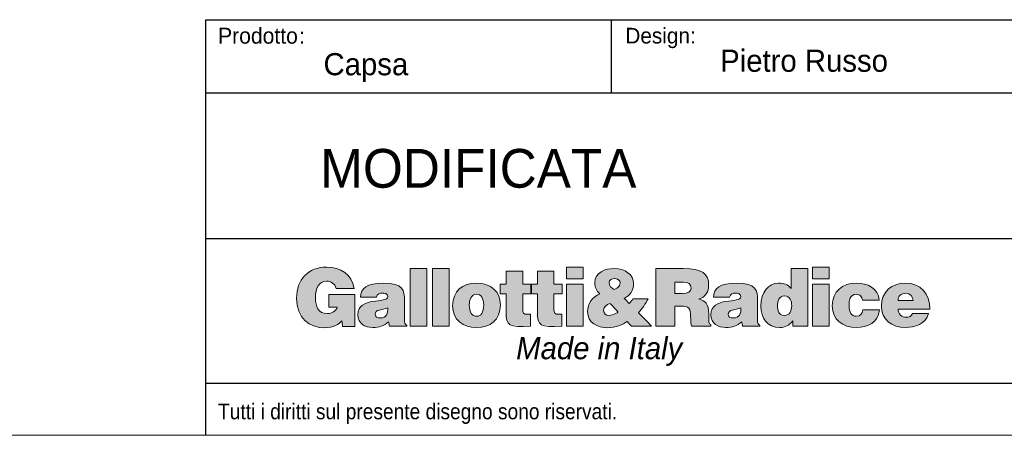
# Model space of a CAD drawing. Header units: millimetres. Extents: x 25 to 2075, y 25 to 1460.
# Tile 4 of 6: x 1050 to 1521, y 25 to 224. Entities that reach past the tile are written whole.
import ezdxf

# ---------------------------------------------------------------- set-up
doc = ezdxf.new("R2010")
doc.units = ezdxf.units.MM
doc.header["$LTSCALE"] = 5
doc.layers.add('ANNOTAZIONI', color=8, linetype='Continuous')
doc.styles.add('SLDTEXTSTYLE1', font='GOTHIC.TTF', dxfattribs={"width": 0.913})
doc.styles.add('SLDTEXTSTYLE2', font='ARIAL.TTF', dxfattribs={"width": 0.948})
doc.styles.add('SLDTEXTSTYLE3', font='ARIALI.TTF', dxfattribs={"width": 0.948})

# ---------------------------------------------------------------- blocks, each defined once
blk = doc.blocks.new('logo_punti di controllo')
at = {"layer": 'ANNOTAZIONI'}
h = blk.add_hatch(color=256, dxfattribs=at)
edge = h.paths.add_edge_path(flags=0)
edge.add_line((141, 15.3), (141, 53.4))
edge.add_line((141, 53.4), (110.1, 53.4))
edge.add_line((110.1, 53.4), (110.1, 38.5))
edge.add_line((110.1, 38.5), (120.1, 38.5))
edge.add_spline(control_points=[(120.1, 38.5), (118.9, 33.7), (113.1, 30.6), (108.5, 30.6), (97.1, 30.6), (94, 39.5), (94, 49.2), (94, 61.4), (98.2, 69.4), (107.1, 69.4), (113, 69.4), (117.1, 66.4), (118.7, 60.7)], knot_values=[31.661, 31.661, 31.661, 31.661, 32.661, 32.661, 32.661, 33.661, 33.661, 33.661, 34.661, 34.661, 34.661, 35.661, 35.661, 35.661, 35.661], weights=[1, 1, 1, 1, 1, 1, 1, 1, 1, 1, 1, 1, 1], degree=3, periodic=0)
edge.add_line((118.7, 60.7), (140.2, 60.7))
edge.add_spline(control_points=[(140.2, 60.7), (137.4, 77.7), (124.1, 86.3), (107.5, 86.3), (85.2, 86.3), (71.4, 71.2), (71.4, 49.1), (71.4, 25.1), (87.2, 13.7), (104.8, 13.7), (115.7, 13.7), (121.9, 17.7), (125.6, 22.1)], knot_values=[47.825, 47.825, 47.825, 47.825, 48.825, 48.825, 48.825, 49.825, 49.825, 49.825, 50.825, 50.825, 50.825, 51.825, 51.825, 51.825, 51.825], weights=[1, 1, 1, 1, 1, 1, 1, 1, 1, 1, 1, 1, 1], degree=3, periodic=0)
edge.add_line((125.6, 22.1), (126.5, 15.3))
edge.add_line((126.5, 15.3), (141, 15.3))
for points in [[(227, 15.5), (227, 84.5), (207.1, 84.5), (207.1, 15.5)], [(253.8, 15.5), (253.8, 84.5), (233.8, 84.5), (233.8, 15.5)], [(394.2, 86.3), (394.2, 72.1), (414.2, 72.1), (414.2, 86.3)], [(688.1, 86.3), (688.1, 72.1), (708, 72.1), (708, 86.3)], [(414.2, 15.5), (414.2, 65.7), (394.2, 65.7), (394.2, 15.5)], [(708, 15.5), (708, 65.7), (688.1, 65.7), (688.1, 15.5)]]:
    blk.add_hatch(color=256, dxfattribs=at).paths.add_polyline_path(points, flags=0)
h = blk.add_hatch(color=256, dxfattribs=at)
edge = h.paths.add_edge_path(flags=0)
edge.add_line((466.5, 21.4), (472, 15.5))
edge.add_line((472, 15.5), (495.9, 15.5))
edge.add_line((495.9, 15.5), (480.2, 31.7))
edge.add_spline(control_points=[(480.2, 31.7), (484.9, 36.7), (488.6, 42.4), (491.8, 48.5)], knot_values=[26.367462, 26.367462, 26.367462, 26.367462, 27.367462, 27.367462, 27.367462, 27.367462], weights=[1, 1, 1, 1], degree=3, periodic=0)
edge.add_line((491.8, 48.5), (473.6, 48.5))
edge.add_spline(control_points=[(473.6, 48.5), (472.4, 46.3), (471, 44.3), (469.1, 42.7)], knot_values=[37.686462, 37.686462, 37.686462, 37.686462, 38.686462, 38.686462, 38.686462, 38.686462], weights=[1, 1, 1, 1], degree=3, periodic=0)
edge.add_line((469.1, 42.7), (463.1, 48.9))
edge.add_spline(control_points=[(463.1, 48.9), (470.1, 52.7), (474.4, 58), (474.4, 66.3), (474.4, 77.4), (464.1, 84.5), (451.4, 84.5), (440.4, 84.5), (427.9, 80.2), (427.9, 67.2), (427.9, 61.9), (430.3, 58), (433.8, 54.3)], knot_values=[43.525807, 43.525807, 43.525807, 43.525807, 44.525807, 44.525807, 44.525807, 45.525807, 45.525807, 45.525807, 46.525807, 46.525807, 46.525807, 47.525807, 47.525807, 47.525807, 47.525807], weights=[1, 1, 1, 1, 1, 1, 1, 1, 1, 1, 1, 1, 1], degree=3, periodic=0)
edge.add_spline(control_points=[(433.8, 54.3), (425.1, 49.9), (419.4, 43), (419.4, 32.9), (419.4, 19.5), (431.1, 13.7), (443.7, 13.7), (452.7, 13.7), (461.9, 17.4), (466.5, 21.4)], knot_values=[47.525807, 47.525807, 47.525807, 47.525807, 48.525807, 48.525807, 48.525807, 49.525807, 49.525807, 49.525807, 50.525807, 50.525807, 50.525807, 50.525807], weights=[1, 1, 1, 1, 1, 1, 1, 1, 1, 1], degree=3, periodic=0)
edge = h.paths.add_edge_path(flags=0)
edge.add_line((446, 42.9), (454.9, 33.5))
edge.add_spline(control_points=[(454.9, 33.5), (456.2, 32.2), (455.7, 32.5), (452.9, 30.8)], knot_values=[0, 0, 0, 0, 1, 1, 1, 1], weights=[1, 1, 1, 1], degree=3, periodic=0)
edge.add_spline(control_points=[(452.9, 30.8), (451, 29.7), (447.4, 28.4), (445.2, 28.4), (441.3, 28.4), (438.5, 30.6), (438.5, 34.7), (438.5, 38.6), (442.3, 41), (446, 42.9)], knot_values=[1, 1, 1, 1, 2, 2, 2, 3, 3, 3, 4, 4, 4, 4], weights=[1, 1, 1, 1, 1, 1, 1, 1, 1, 1], degree=3, periodic=0)
edge = h.paths.add_edge_path(flags=0)
edge.add_spline(control_points=[(451, 59.3), (447.7, 61.5), (445.1, 63.9), (445.1, 67.3), (445.1, 71.2), (448.5, 72.5), (451.8, 72.5)], knot_values=[2, 2, 2, 2, 3, 3, 3, 4, 4, 4, 4], weights=[1, 1, 1, 1, 1, 1, 1], degree=3, periodic=0)
edge.add_spline(control_points=[(451.8, 72.5), (454, 72.5), (456.8, 71.6), (457.8, 69.4)], knot_values=[0, 0, 0, 0, 1, 1, 1, 1], weights=[1, 1, 1, 1], degree=3, periodic=0)
edge.add_spline(control_points=[(457.8, 69.4), (459.5, 63.8), (455.5, 61.4), (451, 59.3)], knot_values=[1, 1, 1, 1, 2, 2, 2, 2], weights=[1, 1, 1, 1], degree=3, periodic=0)
h = blk.add_hatch(color=256, dxfattribs=at)
edge = h.paths.add_edge_path(flags=0)
edge.add_line((523.6, 39.6), (530.5, 39.6))
edge.add_spline(control_points=[(530.5, 39.6), (541, 39.6), (542.5, 36.6), (542.5, 27.6), (542.5, 21.5), (543.1, 17), (543.7, 15.5)], knot_values=[0, 0, 0, 0, 1, 1, 1, 2, 2, 2, 2], weights=[1, 1, 1, 1, 1, 1, 1], degree=3, periodic=0)
edge.add_line((543.7, 15.5), (566.6, 15.5))
edge.add_line((566.6, 15.5), (566.6, 17.6))
edge.add_spline(control_points=[(566.6, 17.6), (563.9, 17.6), (564.2, 20.7), (564.2, 29.7), (564.2, 43.6), (559.8, 45.3), (552.5, 48)], knot_values=[16.174, 16.174, 16.174, 16.174, 17.174, 17.174, 17.174, 18.174, 18.174, 18.174, 18.174], weights=[1, 1, 1, 1, 1, 1, 1], degree=3, periodic=0)
edge.add_spline(control_points=[(552.5, 48), (560.5, 50.2), (564.1, 56.9), (564.1, 64.8), (564.1, 78.3), (556.5, 84.5), (533.5, 84.5), (522.7, 84.5), (511.8, 84.5), (500.9, 84.5)], knot_values=[18.174, 18.174, 18.174, 18.174, 19.174, 19.174, 19.174, 20.174, 20.174, 20.174, 38.639, 38.639, 38.639, 38.639], weights=[1, 1, 1, 1, 1, 1, 1, 1, 1, 1], degree=3, periodic=0)
edge.add_line((500.9, 84.5), (500.9, 15.5))
edge.add_line((500.9, 15.5), (523.6, 15.5))
edge.add_line((523.6, 15.5), (523.6, 39.6))
edge = h.paths.add_edge_path(flags=0)
edge.add_line((523.6, 54.7), (523.6, 68.4))
edge.add_spline(control_points=[(523.6, 68.4), (527.1, 68.4), (530.6, 68.4), (534.1, 68.4), (539.4, 68.4), (543.2, 66.1), (543.2, 61.2), (543.2, 56.4), (539.5, 54.7), (532.5, 54.7), (529.5, 54.7), (526.5, 54.7), (523.6, 54.7)], knot_values=[0, 0, 0, 0, 5.974, 5.974, 5.974, 6.974, 6.974, 6.974, 7.974, 7.974, 7.974, 13.024, 13.024, 13.024, 13.024], weights=[1, 1, 1, 1, 1, 1, 1, 1, 1, 1, 1, 1, 1], degree=3, periodic=0)
h = blk.add_hatch(color=256, dxfattribs=at)
edge = h.paths.add_edge_path(flags=0)
edge.add_line((664.7, 15.5), (682.6, 15.5))
edge.add_line((682.6, 15.5), (682.6, 84.5))
edge.add_line((682.6, 84.5), (662.7, 84.5))
edge.add_line((662.7, 84.5), (662.7, 60.6))
edge.add_spline(control_points=[(662.7, 60.6), (658.5, 65.6), (654.1, 67.1), (647.7, 67.1), (635.8, 67.1), (626.5, 56.3), (626.5, 39.7), (626.5, 25.5), (634.1, 14.1), (649.3, 14.1), (655.7, 14.1), (660, 16.1), (664.7, 22.2)], knot_values=[63.921, 63.921, 63.921, 63.921, 64.921, 64.921, 64.921, 65.921, 65.921, 65.921, 66.921, 66.921, 66.921, 67.921, 67.921, 67.921, 67.921], weights=[1, 1, 1, 1, 1, 1, 1, 1, 1, 1, 1, 1, 1], degree=3, periodic=0)
edge.add_line((664.7, 22.2), (664.7, 15.5))
edge = h.paths.add_edge_path(flags=0)
edge.add_spline(control_points=[(654.8, 51.7), (661.4, 51.7), (663.4, 45.7), (663.4, 40.1), (663.4, 34.3), (661.2, 28.4), (654.3, 28.4)], knot_values=[2, 2, 2, 2, 3, 3, 3, 4, 4, 4, 4], weights=[1, 1, 1, 1, 1, 1, 1], degree=3, periodic=0)
edge.add_spline(control_points=[(654.3, 28.4), (647.7, 28.4), (646.4, 34.6), (646.4, 39.8), (646.4, 45.4), (648.2, 51.7), (654.8, 51.7)], knot_values=[0, 0, 0, 0, 1, 1, 1, 2, 2, 2, 2], weights=[1, 1, 1, 1, 1, 1, 1], degree=3, periodic=0)
h = blk.add_hatch(color=256, dxfattribs=at)
edge = h.paths.add_edge_path(flags=0)
edge.add_line((351.2, 15.5), (351.2, 29.8))
edge.add_spline(control_points=[(351.2, 29.8), (350.1, 29.8), (349.1, 29.8), (348, 29.8), (342.5, 29.8), (341.8, 31.4), (341.8, 36), (341.8, 42.1), (341.8, 48.1), (341.8, 54.2)], knot_values=[0, 0, 0, 0, 1.792, 1.792, 1.792, 2.792, 2.792, 2.792, 13.111, 13.111, 13.111, 13.111], weights=[1, 1, 1, 1, 1, 1, 1, 1, 1, 1], degree=3, periodic=0)
edge.add_line((341.8, 54.2), (351.4, 54.2))
edge.add_line((351.4, 54.2), (351.4, 65.7))
edge.add_line((351.4, 65.7), (341.8, 65.7))
edge.add_line((341.8, 65.7), (341.8, 81.3))
edge.add_line((341.8, 81.3), (322.2, 81.3))
edge.add_line((322.2, 81.3), (322.2, 65.7))
edge.add_line((322.2, 65.7), (314.8, 65.7))
edge.add_line((314.8, 65.7), (314.8, 54.2))
edge.add_line((314.8, 54.2), (321.9, 54.2))
edge.add_spline(control_points=[(321.9, 54.2), (321.9, 47.2), (321.9, 40.2), (321.9, 33.2), (321.9, 15.9), (325, 14.1), (351.2, 15.5)], knot_values=[74.044, 74.044, 74.044, 74.044, 85.937, 85.937, 85.937, 86.937, 86.937, 86.937, 86.937], weights=[1, 1, 1, 1, 1, 1, 1], degree=3, periodic=0)
h = blk.add_hatch(color=256, dxfattribs=at)
edge = h.paths.add_edge_path(flags=0)
edge.add_line((388.6, 15.5), (388.6, 29.8))
edge.add_spline(control_points=[(388.6, 29.8), (387.6, 29.8), (386.5, 29.8), (385.5, 29.8), (379.9, 29.8), (379.2, 31.4), (379.2, 36), (379.2, 42.1), (379.2, 48.1), (379.2, 54.2)], knot_values=[0, 0, 0, 0, 1.792, 1.792, 1.792, 2.792, 2.792, 2.792, 13.111, 13.111, 13.111, 13.111], weights=[1, 1, 1, 1, 1, 1, 1, 1, 1, 1], degree=3, periodic=0)
edge.add_line((379.2, 54.2), (388.8, 54.2))
edge.add_line((388.8, 54.2), (388.8, 65.7))
edge.add_line((388.8, 65.7), (379.2, 65.7))
edge.add_line((379.2, 65.7), (379.2, 81.3))
edge.add_line((379.2, 81.3), (359.6, 81.3))
edge.add_line((359.6, 81.3), (359.6, 65.7))
edge.add_line((359.6, 65.7), (352.2, 65.7))
edge.add_line((352.2, 65.7), (352.2, 54.2))
edge.add_line((352.2, 54.2), (359.3, 54.2))
edge.add_spline(control_points=[(359.3, 54.2), (359.3, 47.2), (359.3, 40.2), (359.3, 33.2), (359.3, 15.9), (362.5, 14.1), (388.6, 15.5)], knot_values=[74.041, 74.041, 74.041, 74.041, 85.934, 85.934, 85.934, 86.934, 86.934, 86.934, 86.934], weights=[1, 1, 1, 1, 1, 1, 1], degree=3, periodic=0)
h = blk.add_hatch(color=256, dxfattribs=at)
edge = h.paths.add_edge_path(flags=0)
edge.add_line((182.5, 15.5), (203.1, 15.5))
edge.add_line((203.1, 15.5), (203.1, 16.5))
edge.add_spline(control_points=[(203.1, 16.5), (200.5, 18.6), (200.4, 20), (200.4, 22.9), (200.4, 30.7), (200.4, 38.5), (200.4, 46.4), (200.4, 58.3), (198.9, 67.1), (175.2, 67.1), (155.4, 67.1), (147.8, 60.9), (147.8, 50.3)], knot_values=[0.543, 0.543, 0.543, 0.543, 1.543, 1.543, 1.543, 14.848, 14.848, 14.848, 15.848, 15.848, 15.848, 16.848, 16.848, 16.848, 16.848], weights=[1, 1, 1, 1, 1, 1, 1, 1, 1, 1, 1, 1, 1], degree=3, periodic=0)
edge.add_line((147.8, 50.3), (167, 50.3))
edge.add_spline(control_points=[(167, 50.3), (167.4, 54.6), (171.2, 55.2), (173.9, 55.2), (176.1, 55.2), (180.5, 54.7), (180.5, 51.1), (180.5, 41.7), (144.7, 52), (144.7, 29.2), (144.7, 18.8), (153.2, 14.1), (162.6, 14.1), (170.1, 14.1), (175.9, 15.6), (181.5, 20.9)], knot_values=[27.71, 27.71, 27.71, 27.71, 28.71, 28.71, 28.71, 29.71, 29.71, 29.71, 30.71, 30.71, 30.71, 31.71, 31.71, 31.71, 32.71, 32.71, 32.71, 32.71], weights=[1, 1, 1, 1, 1, 1, 1, 1, 1, 1, 1, 1, 1, 1, 1, 1], degree=3, periodic=0)
edge.add_line((181.5, 20.9), (182.5, 15.5))
edge = h.paths.add_edge_path(flags=0)
edge.add_spline(control_points=[(180.5, 37.7), (180.9, 30.8), (178.6, 25.4), (171.6, 25.4)], knot_values=[2, 2, 2, 2, 3, 3, 3, 3], weights=[1, 1, 1, 1], degree=3, periodic=0)
edge.add_spline(control_points=[(171.6, 25.4), (167.7, 25.4), (165.3, 27.1), (165.3, 29.6), (165.3, 36.1), (173.9, 34.6), (180.5, 37.7)], knot_values=[0, 0, 0, 0, 1, 1, 1, 2, 2, 2, 2], weights=[1, 1, 1, 1, 1, 1, 1], degree=3, periodic=0)
h = blk.add_hatch(color=256, dxfattribs=at)
edge = h.paths.add_edge_path(flags=0)
edge.add_spline(control_points=[(315.1, 41.1), (315.1, 56.7), (304.2, 67.1), (286.5, 67.1), (269.5, 67.1), (258, 57.5), (258, 40)], knot_values=[2, 2, 2, 2, 3, 3, 3, 4, 4, 4, 4], weights=[1, 1, 1, 1, 1, 1, 1], degree=3, periodic=0)
edge.add_spline(control_points=[(258, 40), (258, 22.9), (270.5, 14.1), (286.6, 14.1), (302.7, 14.1), (315.1, 22.7), (315.1, 41.1)], knot_values=[0, 0, 0, 0, 1, 1, 1, 2, 2, 2, 2], weights=[1, 1, 1, 1, 1, 1, 1], degree=3, periodic=0)
edge = h.paths.add_edge_path(flags=0)
edge.add_spline(control_points=[(286.6, 27.5), (281.5, 27.5), (277.9, 31.6), (277.9, 41.1), (277.9, 46.7), (280, 53.7), (286.8, 53.7)], knot_values=[2, 2, 2, 2, 3, 3, 3, 4, 4, 4, 4], weights=[1, 1, 1, 1, 1, 1, 1], degree=3, periodic=0)
edge.add_spline(control_points=[(286.8, 53.7), (291.9, 54), (295.2, 48.5), (295.2, 41.1), (295.2, 31.6), (291.9, 27.5), (286.6, 27.5)], knot_values=[0, 0, 0, 0, 1, 1, 1, 2, 2, 2, 2], weights=[1, 1, 1, 1, 1, 1, 1], degree=3, periodic=0)
h = blk.add_hatch(color=256, dxfattribs=at)
edge = h.paths.add_edge_path(flags=0)
edge.add_line((604.7, 15.5), (625.3, 15.5))
edge.add_line((625.3, 15.5), (625.3, 16.5))
edge.add_spline(control_points=[(625.3, 16.5), (622.7, 18.6), (622.6, 20), (622.6, 22.9), (622.6, 30.7), (622.6, 38.5), (622.6, 46.4), (622.6, 58.3), (621.1, 67.1), (597.4, 67.1), (577.5, 67.1), (570, 60.9), (570, 50.3)], knot_values=[0.543, 0.543, 0.543, 0.543, 1.543, 1.543, 1.543, 14.848, 14.848, 14.848, 15.848, 15.848, 15.848, 16.848, 16.848, 16.848, 16.848], weights=[1, 1, 1, 1, 1, 1, 1, 1, 1, 1, 1, 1, 1], degree=3, periodic=0)
edge.add_line((570, 50.3), (589.1, 50.3))
edge.add_spline(control_points=[(589.1, 50.3), (589.6, 54.6), (593.4, 55.2), (596.1, 55.2), (598.2, 55.2), (602.6, 54.7), (602.6, 51.1), (602.6, 41.7), (566.9, 52), (566.9, 29.2), (566.9, 18.8), (575.3, 14.1), (584.8, 14.1), (592.3, 14.1), (598, 15.6), (603.7, 20.9)], knot_values=[27.709, 27.709, 27.709, 27.709, 28.709, 28.709, 28.709, 29.709, 29.709, 29.709, 30.709, 30.709, 30.709, 31.709, 31.709, 31.709, 32.709, 32.709, 32.709, 32.709], weights=[1, 1, 1, 1, 1, 1, 1, 1, 1, 1, 1, 1, 1, 1, 1, 1], degree=3, periodic=0)
edge.add_line((603.7, 20.9), (604.7, 15.5))
edge = h.paths.add_edge_path(flags=0)
edge.add_spline(control_points=[(602.6, 37.7), (603.1, 30.8), (600.8, 25.4), (593.8, 25.4)], knot_values=[2, 2, 2, 2, 3, 3, 3, 3], weights=[1, 1, 1, 1], degree=3, periodic=0)
edge.add_spline(control_points=[(593.8, 25.4), (589.9, 25.4), (587.5, 27.1), (587.5, 29.6), (587.5, 36.1), (596.1, 34.6), (602.6, 37.7)], knot_values=[0, 0, 0, 0, 1, 1, 1, 2, 2, 2, 2], weights=[1, 1, 1, 1, 1, 1, 1], degree=3, periodic=0)
h = blk.add_hatch(color=256, dxfattribs=at)
edge = h.paths.add_edge_path(flags=0)
edge.add_line((747.9, 46.6), (768.1, 46.6))
edge.add_spline(control_points=[(768.1, 46.6), (766.6, 61.4), (754, 67.1), (740.6, 67.1), (724, 67.1), (711.9, 57.3), (711.9, 40.1), (711.9, 23.2), (724.4, 14.1), (740.6, 14.1), (754.5, 14.1), (766.7, 19.7), (768.5, 35)], knot_values=[0, 0, 0, 0, 1, 1, 1, 2, 2, 2, 3, 3, 3, 4, 4, 4, 4], weights=[1, 1, 1, 1, 1, 1, 1, 1, 1, 1, 1, 1, 1], degree=3, periodic=0)
edge.add_line((768.5, 35), (748.3, 35))
edge.add_spline(control_points=[(748.3, 35), (747.8, 31), (745.8, 27.5), (740.6, 27.5), (734.7, 27.5), (731.9, 32.5), (731.9, 40), (731.9, 46), (733.1, 53.7), (740.6, 53.7), (742.8, 53.7), (744.5, 53.1), (745.8, 51.7)], knot_values=[15.404, 15.404, 15.404, 15.404, 16.404, 16.404, 16.404, 17.404, 17.404, 17.404, 18.404, 18.404, 18.404, 19.404, 19.404, 19.404, 19.404], weights=[1, 1, 1, 1, 1, 1, 1, 1, 1, 1, 1, 1, 1], degree=3, periodic=0)
edge.add_spline(control_points=[(745.8, 51.7), (747, 50.5), (747.8, 48.8), (747.9, 46.6)], knot_values=[19.404, 19.404, 19.404, 19.404, 20.404, 20.404, 20.404, 20.404], weights=[1, 1, 1, 1], degree=3, periodic=0)
h = blk.add_hatch(color=256, dxfattribs=at)
edge = h.paths.add_edge_path(flags=0)
edge.add_line((790.6, 36.1), (828.6, 36.1))
edge.add_spline(control_points=[(828.6, 36.1), (828.9, 54.3), (817.7, 67.1), (799.1, 67.1), (783, 67.1), (770.6, 56.6), (770.6, 40.1), (770.6, 23.3), (783.1, 14.1), (799.2, 14.1), (810.9, 14.1), (823.5, 18.2), (827, 30.6)], knot_values=[0, 0, 0, 0, 1, 1, 1, 2, 2, 2, 3, 3, 3, 4, 4, 4, 4], weights=[1, 1, 1, 1, 1, 1, 1, 1, 1, 1, 1, 1, 1], degree=3, periodic=0)
edge.add_line((827, 30.6), (807.9, 30.6))
edge.add_spline(control_points=[(807.9, 30.6), (806.5, 27.7), (803.6, 26.2), (800.4, 26.2), (795.2, 26.2), (790.6, 30.2), (790.6, 36.1)], knot_values=[14.806, 14.806, 14.806, 14.806, 15.806, 15.806, 15.806, 16.806, 16.806, 16.806, 16.806], weights=[1, 1, 1, 1, 1, 1, 1], degree=3, periodic=0)
edge = h.paths.add_edge_path(flags=0)
edge.add_line((808.7, 46.3), (790.6, 46.3))
edge.add_spline(control_points=[(790.6, 46.3), (790.6, 51.6), (793.9, 55), (799.9, 55), (804.6, 55), (808.7, 50.9), (808.7, 46.3)], knot_values=[0, 0, 0, 0, 1, 1, 1, 2, 2, 2, 2], weights=[1, 1, 1, 1, 1, 1, 1], degree=3, periodic=0)
at = {"color": 7, "linetype": 'Continuous', "lineweight": 18}
for points, knots in [([(140.2, 60.7), (137.4, 77.7), (124.1, 86.3), (107.5, 86.3), (85.2, 86.3), (71.4, 71.2), (71.4, 49.1), (71.4, 25.1), (87.2, 13.7), (104.8, 13.7), (115.7, 13.7), (121.9, 17.7), (125.6, 22.1)], [47.825, 47.825, 47.825, 47.825, 48.825, 48.825, 48.825, 49.825, 49.825, 49.825, 50.825, 50.825, 50.825, 51.825, 51.825, 51.825, 51.825]), ([(463.1, 48.9), (470.1, 52.7), (474.4, 58), (474.4, 66.3), (474.4, 77.4), (464.1, 84.5), (451.4, 84.5), (440.4, 84.5), (427.9, 80.2), (427.9, 67.2), (427.9, 61.9), (430.3, 58), (433.8, 54.3)], [43.525807, 43.525807, 43.525807, 43.525807, 44.525807, 44.525807, 44.525807, 45.525807, 45.525807, 45.525807, 46.525807, 46.525807, 46.525807, 47.525807, 47.525807, 47.525807, 47.525807]), ([(552.5, 48), (560.5, 50.2), (564.1, 56.9), (564.1, 64.8), (564.1, 78.3), (556.5, 84.5), (533.5, 84.5), (522.7, 84.5), (511.8, 84.5), (500.9, 84.5)], [18.174, 18.174, 18.174, 18.174, 19.174, 19.174, 19.174, 20.174, 20.174, 20.174, 38.639, 38.639, 38.639, 38.639]), ([(451, 59.3), (447.7, 61.5), (445.1, 63.9), (445.1, 67.3), (445.1, 71.2), (448.5, 72.5), (451.8, 72.5)], [2, 2, 2, 2, 3, 3, 3, 4, 4, 4, 4]), ([(120.1, 38.5), (118.9, 33.7), (113.1, 30.6), (108.5, 30.6), (97.1, 30.6), (94, 39.5), (94, 49.2), (94, 61.4), (98.2, 69.4), (107.1, 69.4), (113, 69.4), (117.1, 66.4), (118.7, 60.7)], [31.661, 31.661, 31.661, 31.661, 32.661, 32.661, 32.661, 33.661, 33.661, 33.661, 34.661, 34.661, 34.661, 35.661, 35.661, 35.661, 35.661]), ([(203.1, 16.5), (200.5, 18.6), (200.4, 20), (200.4, 22.9), (200.4, 30.7), (200.4, 38.5), (200.4, 46.4), (200.4, 58.3), (198.9, 67.1), (175.2, 67.1), (155.4, 67.1), (147.8, 60.9), (147.8, 50.3)], [0.543, 0.543, 0.543, 0.543, 1.543, 1.543, 1.543, 14.848, 14.848, 14.848, 15.848, 15.848, 15.848, 16.848, 16.848, 16.848, 16.848]), ([(315.1, 41.1), (315.1, 56.7), (304.2, 67.1), (286.5, 67.1), (269.5, 67.1), (258, 57.5), (258, 40)], [2, 2, 2, 2, 3, 3, 3, 4, 4, 4, 4]), ([(523.6, 68.4), (527.1, 68.4), (530.6, 68.4), (534.1, 68.4), (539.4, 68.4), (543.2, 66.1), (543.2, 61.2), (543.2, 56.4), (539.5, 54.7), (532.5, 54.7), (529.5, 54.7), (526.5, 54.7), (523.6, 54.7)], [0, 0, 0, 0, 5.974, 5.974, 5.974, 6.974, 6.974, 6.974, 7.974, 7.974, 7.974, 13.024, 13.024, 13.024, 13.024]), ([(625.3, 16.5), (622.7, 18.6), (622.6, 20), (622.6, 22.9), (622.6, 30.7), (622.6, 38.5), (622.6, 46.4), (622.6, 58.3), (621.1, 67.1), (597.4, 67.1), (577.5, 67.1), (570, 60.9), (570, 50.3)], [0.543, 0.543, 0.543, 0.543, 1.543, 1.543, 1.543, 14.848, 14.848, 14.848, 15.848, 15.848, 15.848, 16.848, 16.848, 16.848, 16.848]), ([(662.7, 60.6), (658.5, 65.6), (654.1, 67.1), (647.7, 67.1), (635.8, 67.1), (626.5, 56.3), (626.5, 39.7), (626.5, 25.5), (634.1, 14.1), (649.3, 14.1), (655.7, 14.1), (660, 16.1), (664.7, 22.2)], [63.921, 63.921, 63.921, 63.921, 64.921, 64.921, 64.921, 65.921, 65.921, 65.921, 66.921, 66.921, 66.921, 67.921, 67.921, 67.921, 67.921]), ([(768.1, 46.6), (766.6, 61.4), (754, 67.1), (740.6, 67.1), (724, 67.1), (711.9, 57.3), (711.9, 40.1), (711.9, 23.2), (724.4, 14.1), (740.6, 14.1), (754.5, 14.1), (766.7, 19.7), (768.5, 35)], [0, 0, 0, 0, 1, 1, 1, 2, 2, 2, 3, 3, 3, 4, 4, 4, 4]), ([(828.6, 36.1), (828.9, 54.3), (817.7, 67.1), (799.1, 67.1), (783, 67.1), (770.6, 56.6), (770.6, 40.1), (770.6, 23.3), (783.1, 14.1), (799.2, 14.1), (810.9, 14.1), (823.5, 18.2), (827, 30.6)], [0, 0, 0, 0, 1, 1, 1, 2, 2, 2, 3, 3, 3, 4, 4, 4, 4]), ([(167, 50.3), (167.4, 54.6), (171.2, 55.2), (173.9, 55.2), (176.1, 55.2), (180.5, 54.7), (180.5, 51.1), (180.5, 41.7), (144.7, 52), (144.7, 29.2), (144.7, 18.8), (153.2, 14.1), (162.6, 14.1), (170.1, 14.1), (175.9, 15.6), (181.5, 20.9)], [27.71, 27.71, 27.71, 27.71, 28.71, 28.71, 28.71, 29.71, 29.71, 29.71, 30.71, 30.71, 30.71, 31.71, 31.71, 31.71, 32.71, 32.71, 32.71, 32.71]), ([(286.6, 27.5), (281.5, 27.5), (277.9, 31.6), (277.9, 41.1), (277.9, 46.7), (280, 53.7), (286.8, 53.7)], [2, 2, 2, 2, 3, 3, 3, 4, 4, 4, 4]), ([(286.8, 53.7), (291.9, 54), (295.2, 48.5), (295.2, 41.1), (295.2, 31.6), (291.9, 27.5), (286.6, 27.5)], [0, 0, 0, 0, 1, 1, 1, 2, 2, 2, 2]), ([(321.9, 54.2), (321.9, 47.2), (321.9, 40.2), (321.9, 33.2), (321.9, 15.9), (325, 14.1), (351.2, 15.5)], [74.044, 74.044, 74.044, 74.044, 85.937, 85.937, 85.937, 86.937, 86.937, 86.937, 86.937]), ([(351.2, 29.8), (350.1, 29.8), (349.1, 29.8), (348, 29.8), (342.5, 29.8), (341.8, 31.4), (341.8, 36), (341.8, 42.1), (341.8, 48.1), (341.8, 54.2)], [0, 0, 0, 0, 1.792, 1.792, 1.792, 2.792, 2.792, 2.792, 13.111, 13.111, 13.111, 13.111]), ([(359.3, 54.2), (359.3, 47.2), (359.3, 40.2), (359.3, 33.2), (359.3, 15.9), (362.5, 14.1), (388.6, 15.5)], [74.041, 74.041, 74.041, 74.041, 85.934, 85.934, 85.934, 86.934, 86.934, 86.934, 86.934]), ([(388.6, 29.8), (387.6, 29.8), (386.5, 29.8), (385.5, 29.8), (379.9, 29.8), (379.2, 31.4), (379.2, 36), (379.2, 42.1), (379.2, 48.1), (379.2, 54.2)], [0, 0, 0, 0, 1.792, 1.792, 1.792, 2.792, 2.792, 2.792, 13.111, 13.111, 13.111, 13.111]), ([(433.8, 54.3), (425.1, 49.9), (419.4, 43), (419.4, 32.9), (419.4, 19.5), (431.1, 13.7), (443.7, 13.7), (452.7, 13.7), (461.9, 17.4), (466.5, 21.4)], [47.525807, 47.525807, 47.525807, 47.525807, 48.525807, 48.525807, 48.525807, 49.525807, 49.525807, 49.525807, 50.525807, 50.525807, 50.525807, 50.525807]), ([(566.6, 17.6), (563.9, 17.6), (564.2, 20.7), (564.2, 29.7), (564.2, 43.6), (559.8, 45.3), (552.5, 48)], [16.174, 16.174, 16.174, 16.174, 17.174, 17.174, 17.174, 18.174, 18.174, 18.174, 18.174]), ([(589.1, 50.3), (589.6, 54.6), (593.4, 55.2), (596.1, 55.2), (598.2, 55.2), (602.6, 54.7), (602.6, 51.1), (602.6, 41.7), (566.9, 52), (566.9, 29.2), (566.9, 18.8), (575.3, 14.1), (584.8, 14.1), (592.3, 14.1), (598, 15.6), (603.7, 20.9)], [27.709, 27.709, 27.709, 27.709, 28.709, 28.709, 28.709, 29.709, 29.709, 29.709, 30.709, 30.709, 30.709, 31.709, 31.709, 31.709, 32.709, 32.709, 32.709, 32.709]), ([(654.3, 28.4), (647.7, 28.4), (646.4, 34.6), (646.4, 39.8), (646.4, 45.4), (648.2, 51.7), (654.8, 51.7)], [0, 0, 0, 0, 1, 1, 1, 2, 2, 2, 2]), ([(654.8, 51.7), (661.4, 51.7), (663.4, 45.7), (663.4, 40.1), (663.4, 34.3), (661.2, 28.4), (654.3, 28.4)], [2, 2, 2, 2, 3, 3, 3, 4, 4, 4, 4]), ([(748.3, 35), (747.8, 31), (745.8, 27.5), (740.6, 27.5), (734.7, 27.5), (731.9, 32.5), (731.9, 40), (731.9, 46), (733.1, 53.7), (740.6, 53.7), (742.8, 53.7), (744.5, 53.1), (745.8, 51.7)], [15.404, 15.404, 15.404, 15.404, 16.404, 16.404, 16.404, 17.404, 17.404, 17.404, 18.404, 18.404, 18.404, 19.404, 19.404, 19.404, 19.404]), ([(790.6, 46.3), (790.6, 51.6), (793.9, 55), (799.9, 55), (804.6, 55), (808.7, 50.9), (808.7, 46.3)], [0, 0, 0, 0, 1, 1, 1, 2, 2, 2, 2]), ([(171.6, 25.4), (167.7, 25.4), (165.3, 27.1), (165.3, 29.6), (165.3, 36.1), (173.9, 34.6), (180.5, 37.7)], [0, 0, 0, 0, 1, 1, 1, 2, 2, 2, 2]), ([(258, 40), (258, 22.9), (270.5, 14.1), (286.6, 14.1), (302.7, 14.1), (315.1, 22.7), (315.1, 41.1)], [0, 0, 0, 0, 1, 1, 1, 2, 2, 2, 2]), ([(452.9, 30.8), (451, 29.7), (447.4, 28.4), (445.2, 28.4), (441.3, 28.4), (438.5, 30.6), (438.5, 34.7), (438.5, 38.6), (442.3, 41), (446, 42.9)], [1, 1, 1, 1, 2, 2, 2, 3, 3, 3, 4, 4, 4, 4]), ([(530.5, 39.6), (541, 39.6), (542.5, 36.6), (542.5, 27.6), (542.5, 21.5), (543.1, 17), (543.7, 15.5)], [0, 0, 0, 0, 1, 1, 1, 2, 2, 2, 2]), ([(593.8, 25.4), (589.9, 25.4), (587.5, 27.1), (587.5, 29.6), (587.5, 36.1), (596.1, 34.6), (602.6, 37.7)], [0, 0, 0, 0, 1, 1, 1, 2, 2, 2, 2]), ([(807.9, 30.6), (806.5, 27.7), (803.6, 26.2), (800.4, 26.2), (795.2, 26.2), (790.6, 30.2), (790.6, 36.1)], [14.806, 14.806, 14.806, 14.806, 15.806, 15.806, 15.806, 16.806, 16.806, 16.806, 16.806])]:
    blk.add_open_spline(points, degree=3, knots=knots, dxfattribs=at)
for points, degree in [([(207.1, 84.5), (207.1, 50), (207.1, 15.5)], 2), ([(227, 84.5), (217, 84.5), (207.1, 84.5)], 2), ([(227, 15.5), (227, 50), (227, 84.5)], 2), ([(233.8, 84.5), (233.8, 50), (233.8, 15.5)], 2), ([(253.8, 84.5), (243.8, 84.5), (233.8, 84.5)], 2), ([(253.8, 15.5), (253.8, 50), (253.8, 84.5)], 2), ([(394.2, 86.3), (394.2, 79.2), (394.2, 72.1)], 2), ([(414.2, 86.3), (404.2, 86.3), (394.2, 86.3)], 2), ([(414.2, 72.1), (414.2, 79.2), (414.2, 86.3)], 2), ([(500.9, 84.5), (500.9, 61.5), (500.9, 38.5), (500.9, 15.5)], 3), ([(662.7, 84.5), (662.7, 76.5), (662.7, 68.6), (662.7, 60.6)], 3), ([(682.6, 84.5), (676, 84.5), (669.3, 84.5), (662.7, 84.5)], 3), ([(682.6, 15.5), (682.6, 38.5), (682.6, 61.5), (682.6, 84.5)], 3), ([(688.1, 86.3), (688.1, 79.2), (688.1, 72.1)], 2), ([(708, 86.3), (698, 86.3), (688.1, 86.3)], 2), ([(708, 72.1), (708, 79.2), (708, 86.3)], 2), ([(322.2, 81.3), (322.2, 76.1), (322.2, 70.9), (322.2, 65.7)], 3), ([(341.8, 81.3), (335.3, 81.3), (328.7, 81.3), (322.2, 81.3)], 3), ([(341.8, 65.7), (341.8, 70.9), (341.8, 76.1), (341.8, 81.3)], 3), ([(359.6, 81.3), (359.6, 76.1), (359.6, 70.9), (359.6, 65.7)], 3), ([(379.2, 81.3), (372.7, 81.3), (366.1, 81.3), (359.6, 81.3)], 3), ([(379.2, 65.7), (379.2, 70.9), (379.2, 76.1), (379.2, 81.3)], 3), ([(394.2, 72.1), (404.2, 72.1), (414.2, 72.1)], 2), ([(451.8, 72.5), (454, 72.5), (456.8, 71.6), (457.8, 69.4)], 3), ([(688.1, 72.1), (698, 72.1), (708, 72.1)], 2), ([(118.7, 60.7), (125.9, 60.7), (133, 60.7), (140.2, 60.7)], 3), ([(314.8, 65.7), (314.8, 61.9), (314.8, 58), (314.8, 54.2)], 3), ([(322.2, 65.7), (319.7, 65.7), (317.3, 65.7), (314.8, 65.7)], 3), ([(351.4, 65.7), (348.2, 65.7), (345, 65.7), (341.8, 65.7)], 3), ([(351.4, 54.2), (351.4, 58), (351.4, 61.9), (351.4, 65.7)], 3), ([(352.2, 65.7), (352.2, 61.9), (352.2, 58), (352.2, 54.2)], 3), ([(359.6, 65.7), (357.1, 65.7), (354.7, 65.7), (352.2, 65.7)], 3), ([(388.8, 65.7), (385.6, 65.7), (382.4, 65.7), (379.2, 65.7)], 3), ([(388.8, 54.2), (388.8, 58), (388.8, 61.9), (388.8, 65.7)], 3), ([(394.2, 65.7), (394.2, 40.6), (394.2, 15.5)], 2), ([(414.2, 65.7), (404.2, 65.7), (394.2, 65.7)], 2), ([(414.2, 15.5), (414.2, 40.6), (414.2, 65.7)], 2), ([(457.8, 69.4), (459.5, 63.8), (455.5, 61.4), (451, 59.3)], 3), ([(523.6, 54.7), (523.6, 59.3), (523.6, 63.8), (523.6, 68.4)], 3), ([(688.1, 65.7), (688.1, 40.6), (688.1, 15.5)], 2), ([(708, 65.7), (698, 65.7), (688.1, 65.7)], 2), ([(708, 15.5), (708, 40.6), (708, 65.7)], 2), ([(110.1, 53.4), (110.1, 48.5), (110.1, 43.5), (110.1, 38.5)], 3), ([(141, 53.4), (130.7, 53.4), (120.4, 53.4), (110.1, 53.4)], 3), ([(141, 15.3), (141, 28), (141, 40.7), (141, 53.4)], 3), ([(147.8, 50.3), (154.2, 50.3), (160.6, 50.3), (167, 50.3)], 3), ([(314.8, 54.2), (317.2, 54.2), (319.5, 54.2), (321.9, 54.2)], 3), ([(341.8, 54.2), (345, 54.2), (348.2, 54.2), (351.4, 54.2)], 3), ([(352.2, 54.2), (354.6, 54.2), (356.9, 54.2), (359.3, 54.2)], 3), ([(379.2, 54.2), (382.4, 54.2), (385.6, 54.2), (388.8, 54.2)], 3), ([(469.1, 42.7), (467.1, 44.8), (465.1, 46.8), (463.1, 48.9)], 3), ([(473.6, 48.5), (472.4, 46.3), (471, 44.3), (469.1, 42.7)], 3), ([(491.8, 48.5), (485.7, 48.5), (479.7, 48.5), (473.6, 48.5)], 3), ([(480.2, 31.7), (484.9, 36.7), (488.6, 42.4), (491.8, 48.5)], 3), ([(570, 50.3), (576.4, 50.3), (582.8, 50.3), (589.1, 50.3)], 3), ([(745.8, 51.7), (747, 50.5), (747.8, 48.8), (747.9, 46.6)], 3), ([(110.1, 38.5), (113.4, 38.5), (116.7, 38.5), (120.1, 38.5)], 3), ([(180.5, 37.7), (180.9, 30.8), (178.6, 25.4), (171.6, 25.4)], 3), ([(446, 42.9), (449, 39.8), (451.9, 36.7), (454.9, 33.5)], 3), ([(523.6, 39.6), (525.9, 39.6), (528.2, 39.6), (530.5, 39.6)], 3), ([(523.6, 15.5), (523.6, 23.5), (523.6, 31.5), (523.6, 39.6)], 3), ([(602.6, 37.7), (603.1, 30.8), (600.8, 25.4), (593.8, 25.4)], 3), ([(747.9, 46.6), (754.6, 46.6), (761.3, 46.6), (768.1, 46.6)], 3), ([(808.7, 46.3), (802.6, 46.3), (796.6, 46.3), (790.6, 46.3)], 3), ([(790.6, 36.1), (803.2, 36.1), (815.9, 36.1), (828.6, 36.1)], 3), ([(351.2, 15.5), (351.2, 20.3), (351.2, 25), (351.2, 29.8)], 3), ([(388.6, 15.5), (388.6, 20.3), (388.6, 25), (388.6, 29.8)], 3), ([(454.9, 33.5), (456.2, 32.2), (455.7, 32.5), (452.9, 30.8)], 3), ([(495.9, 15.5), (490.7, 20.9), (485.4, 26.3), (480.2, 31.7)], 3), ([(768.5, 35), (761.8, 35), (755, 35), (748.3, 35)], 3), ([(827, 30.6), (820.6, 30.6), (814.3, 30.6), (807.9, 30.6)], 3), ([(125.6, 22.1), (125.9, 19.9), (126.2, 17.6), (126.5, 15.3)], 3), ([(126.5, 15.3), (131.3, 15.3), (136.2, 15.3), (141, 15.3)], 3), ([(181.5, 20.9), (181.8, 19.1), (182.1, 17.3), (182.5, 15.5)], 3), ([(182.5, 15.5), (189.3, 15.5), (196.2, 15.5), (203.1, 15.5)], 3), ([(203.1, 15.5), (203.1, 15.8), (203.1, 16.2), (203.1, 16.5)], 3), ([(207.1, 15.5), (217, 15.5), (227, 15.5)], 2), ([(233.8, 15.5), (243.8, 15.5), (253.8, 15.5)], 2), ([(394.2, 15.5), (404.2, 15.5), (414.2, 15.5)], 2), ([(466.5, 21.4), (468.3, 19.4), (470.1, 17.5), (472, 15.5)], 3), ([(472, 15.5), (479.9, 15.5), (487.9, 15.5), (495.9, 15.5)], 3), ([(500.9, 15.5), (508.5, 15.5), (516, 15.5), (523.6, 15.5)], 3), ([(543.7, 15.5), (551.3, 15.5), (558.9, 15.5), (566.6, 15.5)], 3), ([(566.6, 15.5), (566.6, 16.2), (566.6, 16.9), (566.6, 17.6)], 3), ([(603.7, 20.9), (604, 19.1), (604.3, 17.3), (604.7, 15.5)], 3), ([(604.7, 15.5), (611.5, 15.5), (618.4, 15.5), (625.3, 15.5)], 3), ([(625.3, 15.5), (625.3, 15.8), (625.3, 16.2), (625.3, 16.5)], 3), ([(664.7, 22.2), (664.7, 20), (664.7, 17.8), (664.7, 15.5)], 3), ([(664.7, 15.5), (670.7, 15.5), (676.6, 15.5), (682.6, 15.5)], 3), ([(688.1, 15.5), (698, 15.5), (708, 15.5)], 2)]:
    blk.add_open_spline(points, degree=degree, dxfattribs=at)
blk = doc.blocks.new('SW_NOTE_0')
at = {"layer": 'ANNOTAZIONI', "color": 0, "attachment_point": 1}
for s, insert, char_height, style in [('Prodotto', (0, 9.82), 7.62, 'SLDTEXTSTYLE2'), (':', (38.86, 9.7), 7.5, 'SLDTEXTSTYLE1')]:
    blk.add_mtext(s, dxfattribs=dict(at, insert=insert, char_height=char_height, style=style))

msp = doc.modelspace()

# ---------------------------------------------------------------- linework, layer by layer
at = {"color": 7, "linetype": 'Continuous', "lineweight": 18}
msp.add_line((25, 25), (2075, 25), dxfattribs=at)
at = {"layer": 'ANNOTAZIONI'}
for p, q in [((1139.01, 25), (1139.01, 223.75)), ((1139.01, 223.75), (2075, 223.75)), ((1332.93, 223.75), (1332.93, 188.83)), ((1139.01, 188.83), (1817.85, 188.83)), ((1531.12, 118.98), (1139.01, 118.98)), ((1139, 50), (2075, 50))]:
    msp.add_line(p, q, dxfattribs=at)

# ---------------------------------------------------------------- block references
msp.add_blockref('SW_NOTE_0', (1144.87, 210.09), dxfattribs=at)
at = {"layer": 'ANNOTAZIONI', "xscale": 0.4000000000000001, "yscale": 0.4000000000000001, "zscale": 0.4000000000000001}
msp.add_blockref('logo_punti di controllo', (1153.84, 70.94), dxfattribs=at)

# ---------------------------------------------------------------- texts
at = {"layer": 'ANNOTAZIONI', "attachment_point": 1}
for s, insert, char_height, style in [('Design:', (1339.64, 219.87), 7.5, 'SLDTEXTSTYLE2'), ('Capsa', (1195.3, 207.77), 10.583, 'SLDTEXTSTYLE2'), ('Pietro Russo', (1384.99, 209.43), 10.5833, 'SLDTEXTSTYLE2'), ('MODIFICATA', (1193.72, 161.93), 18.521, 'SLDTEXTSTYLE2'), ('Made in Italy', (1287.43, 71.97), 10.5833, 'SLDTEXTSTYLE3'), ('Tutti i diritti sul presente disegno sono riservati.', (1144.87, 40.16), 7.5, 'SLDTEXTSTYLE1')]:
    msp.add_mtext(s, dxfattribs=dict(at, insert=insert, char_height=char_height, style=style))

doc.saveas('drawing.dxf')
